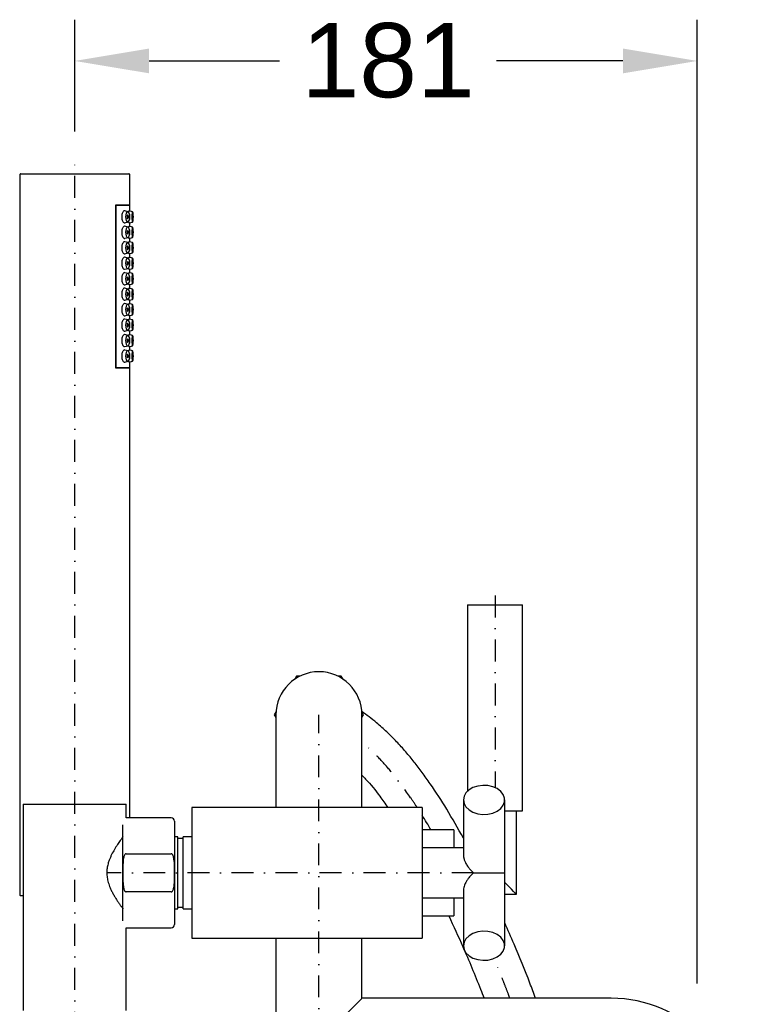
# Model space of a CAD drawing. Header units: millimetres. Extents: x 374 to 1394, y 252 to 1148.
# Tile 7 of 7: x 1011 to 1221, y 862 to 1148. Entities that reach past the tile are written whole.
import ezdxf

# ---------------------------------------------------------------- set-up
doc = ezdxf.new("R2010")
doc.units = ezdxf.units.MM
doc.header["$LTSCALE"] = 0.5
doc.linetypes.add('DASHDOT', pattern=[25.4, 12.7, -6.35, 0, -6.35])
doc.styles.get("Standard").update_dxf_attribs({"font": 'ARIAL.TTF'})
doc.dimstyles.get("Standard").update_dxf_attribs({"dimscale": 120, "dimtxt": 0.18, "dimasz": 0.18, "dimexe": 0.1, "dimexo": 0, "dimgap": 0.09, "dimtad": 0, "dimtih": 1, "dimtoh": 1, "dimdec": 0, "dimzin": 0, "dimdsep": 46, "dimtxsty": 'Standard', "dimcen": 0.09, "dimadec": 0, "dimazin": 0, "dimtfac": 1, "dimtdec": 0, "dimtofl": 0, "dimtmove": 0, "dimatfit": 3, "dimfxl": 0, "dimtolj": 1, "dimtzin": 0, "dimarcsym": 0})

# ---------------------------------------------------------------- blocks, each defined once
blk = doc.blocks.new('*D33')
at = {"color": 0, "lineweight": -2}
for p, q in [((1027.17, 1115.55), (1027.17, 1148.11)), ((1208.17, 867.75), (1208.17, 1148.11)), ((1048.77, 1136.11), (1086.72, 1136.11)), ((1186.57, 1136.11), (1149.84, 1136.11))]:
    blk.add_line(p, q, dxfattribs=at)
at = {"color": 0}
for points in [[(1048.77, 1139.71), (1048.77, 1132.51), (1027.17, 1136.11)], [(1186.57, 1139.71), (1186.57, 1132.51), (1208.17, 1136.11)]]:
    blk.add_solid(points, dxfattribs=at)
at = {"layer": 'Defpoints', "color": 0}
for p in [(1027.17, 1136.11), (1027.17, 1115.55), (1208.17, 867.75)]:
    blk.add_point(p, dxfattribs=at)
at = {"color": 0, "insert": (1118.28, 1147.14), "char_height": 21.6, "attachment_point": 2}
blk.add_mtext('\\A1;181', dxfattribs=at)

msp = doc.modelspace()

# ---------------------------------------------------------------- linework, layer by layer
at = {"linetype": 'DASHDOT'}
for p, q in [((1027.17, 366.7), (1027.17, 1106.78)), ((1149.37, 980.55), (1149.37, 924.67)), ((1098.17, 850.9), (1098.17, 945.9)), ((1143.11, 899.9), (1036.5, 899.9))]:
    msp.add_line(p, q, dxfattribs=at)
for p, q in [((1011.17, 1102.95), (1011.17, 893.55)), ((1011.47, 1103.25), (1042.87, 1103.25)), ((1043.17, 1094.25), (1043.17, 1102.95)), ((1039.08, 1046.75), (1039.08, 1094.25)), ((1039.08, 1094.25), (1043.17, 1094.25)), ((1039.17, 1094.15), (1039.08, 1094.15)), ((1039.17, 1046.85), (1039.17, 1094.15)), ((1039.17, 1094.15), (1043.17, 1094.15)), ((1042.66, 1092.24), (1041.77, 1092.5)), ((1044, 1092.25), (1043.02, 1092.52)), ((1043.17, 1092.47), (1043.17, 1094.15)), ((1041.77, 1089), (1042.66, 1089.26)), ((1043.02, 1088.98), (1044, 1089.25)), ((1043.17, 1087.97), (1043.17, 1089.03)), ((1042.66, 1087.74), (1041.77, 1088)), ((1044, 1087.75), (1043.02, 1088.02)), ((1041.77, 1084.5), (1042.66, 1084.76)), ((1042.66, 1083.24), (1041.77, 1083.5)), ((1043.02, 1084.48), (1044, 1084.75)), ((1044, 1083.25), (1043.02, 1083.52)), ((1043.17, 1083.47), (1043.17, 1084.53)), ((1041.77, 1080), (1042.66, 1080.26)), ((1043.02, 1079.98), (1044, 1080.25)), ((1043.17, 1078.97), (1043.17, 1080.03)), ((1042.66, 1078.74), (1041.77, 1079)), ((1044, 1078.75), (1043.02, 1079.02)), ((1041.77, 1075.5), (1042.66, 1075.76)), ((1042.66, 1074.24), (1041.77, 1074.5)), ((1043.02, 1075.48), (1044, 1075.75)), ((1044, 1074.25), (1043.02, 1074.52)), ((1043.17, 1074.47), (1043.17, 1075.53)), ((1041.77, 1071), (1042.66, 1071.26)), ((1042.66, 1069.74), (1041.77, 1070)), ((1043.02, 1070.98), (1044, 1071.25)), ((1044, 1069.75), (1043.02, 1070.02)), ((1043.17, 1069.97), (1043.17, 1071.03)), ((1041.77, 1066.5), (1042.66, 1066.76)), ((1043.02, 1066.48), (1044, 1066.75)), ((1043.17, 1065.47), (1043.17, 1066.53)), ((1042.66, 1065.24), (1041.77, 1065.5)), ((1044, 1065.25), (1043.02, 1065.52)), ((1041.77, 1062), (1042.66, 1062.26)), ((1042.66, 1060.74), (1041.77, 1061)), ((1043.02, 1061.98), (1044, 1062.25)), ((1044, 1060.75), (1043.02, 1061.02)), ((1043.17, 1060.97), (1043.17, 1062.03)), ((1041.77, 1057.5), (1042.66, 1057.76)), ((1043.02, 1057.48), (1044, 1057.75)), ((1043.17, 1056.47), (1043.17, 1057.53)), ((1042.66, 1056.24), (1041.77, 1056.5)), ((1044, 1056.25), (1043.02, 1056.52)), ((1041.77, 1053), (1042.66, 1053.26)), ((1042.66, 1051.74), (1041.77, 1052)), ((1043.02, 1052.98), (1044, 1053.25)), ((1044, 1051.75), (1043.02, 1052.02)), ((1043.17, 1051.97), (1043.17, 1053.03)), ((1041.77, 1048.5), (1042.66, 1048.76)), ((1043.02, 1048.48), (1044, 1048.75)), ((1043.17, 1046.85), (1043.17, 1048.53)), ((1039.17, 1046.85), (1039.08, 1046.85)), ((1043.17, 1046.75), (1039.08, 1046.75)), ((1043.17, 1046.85), (1039.17, 1046.85)), ((1043.17, 915.9), (1043.17, 1046.75)), ((1141.37, 977.9), (1141.37, 923.66)), ((1141.37, 977.9), (1157.37, 977.9)), ((1157.37, 917.9), (1157.37, 977.9)), ((1091.68, 957.15), (1091.15, 956.25)), ((1092.72, 957.15), (1091.68, 957.15)), ((1104.67, 957.15), (1103.62, 957.15)), ((1105.19, 956.25), (1104.67, 957.15)), ((1085.7, 946.81), (1085.18, 945.9)), ((1085.18, 945.9), (1085.67, 945.05)), ((1085.67, 945.9), (1085.67, 918.9)), ((1111.16, 945.9), (1110.64, 946.81)), ((1110.67, 918.9), (1110.67, 945.9)), ((1110.67, 945.05), (1111.16, 945.9)), ((1012.17, 919.9), (1012.17, 859.9)), ((1012.17, 919.9), (1042.17, 919.9)), ((1042.17, 915.9), (1042.17, 919.9)), ((1140.17, 921.12), (1140.17, 905.06)), ((1152.17, 899.9), (1152.17, 921.12)), ((1098.17, 918.9), (1061.17, 918.9)), ((1061.17, 918.9), (1061.17, 899.9)), ((1128.17, 918.9), (1098.17, 918.9)), ((1128.17, 918.9), (1128.17, 899.9)), ((1152.17, 917.9), (1157.37, 917.9)), ((1155.62, 893.65), (1155.62, 917.9)), ((1041.17, 899.9), (1041.17, 913.9)), ((1055.17, 915.9), (1042.17, 915.9)), ((1056.17, 914.9), (1056.17, 899.9)), ((1137.37, 912.4), (1128.17, 912.4)), ((1137.37, 912.4), (1137.37, 907.2)), ((1057.17, 910.4), (1056.17, 910.4)), ((1057.17, 889.4), (1057.17, 910.4)), ((1058.67, 909.9), (1057.17, 909.9)), ((1061.17, 910.4), (1058.67, 910.4)), ((1058.67, 889.4), (1058.67, 910.4)), ((1042.17, 905.47), (1055.17, 905.47)), ((1140.17, 907.2), (1128.17, 907.2)), ((1041.17, 885.9), (1041.17, 899.9)), ((1056.17, 899.9), (1056.17, 884.9)), ((1061.17, 899.9), (1061.17, 880.9)), ((1128.17, 899.9), (1128.17, 880.9)), ((1143.11, 899.9), (1152.17, 899.9)), ((1152.17, 878.69), (1152.17, 899.9)), ((1055.17, 894.34), (1042.17, 894.34)), ((1140.17, 894.75), (1140.17, 878.69)), ((1012.17, 893.25), (1011.47, 893.25)), ((1128.17, 892.6), (1140.17, 892.6)), ((1137.37, 892.6), (1137.37, 887.4)), ((1152.17, 893.65), (1155.62, 893.65)), ((1056.17, 889.4), (1057.17, 889.4)), ((1057.17, 889.9), (1058.67, 889.9)), ((1058.67, 889.4), (1061.17, 889.4)), ((1128.17, 887.4), (1137.37, 887.4)), ((1042.17, 883.9), (1055.17, 883.9)), ((1042.17, 859.9), (1042.17, 883.9)), ((1061.17, 880.9), (1128.17, 880.9)), ((1085.67, 880.9), (1085.67, 838.4)), ((1110.67, 863.4), (1110.67, 880.9)), ((1183.17, 863.4), (1110.67, 863.4))]:
    msp.add_line(p, q)
at = {"flags": 128}
for points in [[(1042.34, 1089.36), (1042.58, 1089.25), (1042.82, 1089.36), (1043.03, 1089.69), (1043.16, 1090.18), (1043.21, 1090.75), (1043.16, 1091.32), (1043.03, 1091.81), (1042.82, 1092.14), (1042.58, 1092.25), (1042.34, 1092.14), (1042.13, 1091.81), (1041.99, 1091.32), (1041.95, 1090.75), (1041.99, 1090.18), (1042.13, 1089.69), (1042.34, 1089.36)], [(1043.91, 1089.36), (1043.99, 1089.25), (1044.08, 1089.36), (1044.15, 1089.69), (1044.19, 1090.18), (1044.21, 1090.75), (1044.19, 1091.32), (1044.15, 1091.81), (1044.08, 1092.14), (1043.99, 1092.25), (1043.91, 1092.14), (1043.84, 1091.81), (1043.79, 1091.32), (1043.78, 1090.75), (1043.79, 1090.18), (1043.84, 1089.69), (1043.91, 1089.36)], [(1042.5, 1090.29), (1042.58, 1090.25), (1042.66, 1090.29), (1042.73, 1090.4), (1042.77, 1090.56), (1042.79, 1090.75), (1042.77, 1090.94), (1042.73, 1091.1), (1042.66, 1091.21), (1042.58, 1091.25), (1042.5, 1091.21), (1042.43, 1091.1), (1042.38, 1090.94), (1042.37, 1090.75), (1042.38, 1090.56), (1042.43, 1090.4), (1042.5, 1090.29)], [(1043.96, 1090.29), (1043.99, 1090.25), (1044.02, 1090.29), (1044.04, 1090.4), (1044.06, 1090.56), (1044.06, 1090.75), (1044.06, 1090.94), (1044.04, 1091.1), (1044.02, 1091.21), (1043.99, 1091.25), (1043.96, 1091.21), (1043.94, 1091.1), (1043.93, 1090.94), (1043.92, 1090.75), (1043.93, 1090.56), (1043.94, 1090.4), (1043.96, 1090.29)], [(1042.34, 1084.86), (1042.58, 1084.75), (1042.82, 1084.86), (1043.03, 1085.19), (1043.16, 1085.68), (1043.21, 1086.25), (1043.16, 1086.82), (1043.03, 1087.31), (1042.82, 1087.64), (1042.58, 1087.75), (1042.34, 1087.64), (1042.13, 1087.31), (1041.99, 1086.82), (1041.95, 1086.25), (1041.99, 1085.68), (1042.13, 1085.19), (1042.34, 1084.86)], [(1042.5, 1085.79), (1042.58, 1085.75), (1042.66, 1085.79), (1042.73, 1085.9), (1042.77, 1086.06), (1042.79, 1086.25), (1042.77, 1086.44), (1042.73, 1086.6), (1042.66, 1086.71), (1042.58, 1086.75), (1042.5, 1086.71), (1042.43, 1086.6), (1042.38, 1086.44), (1042.37, 1086.25), (1042.38, 1086.06), (1042.43, 1085.9), (1042.5, 1085.79)], [(1043.91, 1084.86), (1043.99, 1084.75), (1044.08, 1084.86), (1044.15, 1085.19), (1044.19, 1085.68), (1044.21, 1086.25), (1044.19, 1086.82), (1044.15, 1087.31), (1044.08, 1087.64), (1043.99, 1087.75), (1043.91, 1087.64), (1043.84, 1087.31), (1043.79, 1086.82), (1043.78, 1086.25), (1043.79, 1085.68), (1043.84, 1085.19), (1043.91, 1084.86)], [(1043.96, 1085.79), (1043.99, 1085.75), (1044.02, 1085.79), (1044.04, 1085.9), (1044.06, 1086.06), (1044.06, 1086.25), (1044.06, 1086.44), (1044.04, 1086.6), (1044.02, 1086.71), (1043.99, 1086.75), (1043.96, 1086.71), (1043.94, 1086.6), (1043.93, 1086.44), (1043.92, 1086.25), (1043.93, 1086.06), (1043.94, 1085.9), (1043.96, 1085.79)], [(1042.34, 1080.36), (1042.58, 1080.25), (1042.82, 1080.36), (1043.03, 1080.69), (1043.16, 1081.18), (1043.21, 1081.75), (1043.16, 1082.32), (1043.03, 1082.81), (1042.82, 1083.14), (1042.58, 1083.25), (1042.34, 1083.14), (1042.13, 1082.81), (1041.99, 1082.32), (1041.95, 1081.75), (1041.99, 1081.18), (1042.13, 1080.69), (1042.34, 1080.36)], [(1043.91, 1080.36), (1043.99, 1080.25), (1044.08, 1080.36), (1044.15, 1080.69), (1044.19, 1081.18), (1044.21, 1081.75), (1044.19, 1082.32), (1044.15, 1082.81), (1044.08, 1083.14), (1043.99, 1083.25), (1043.91, 1083.14), (1043.84, 1082.81), (1043.79, 1082.32), (1043.78, 1081.75), (1043.79, 1081.18), (1043.84, 1080.69), (1043.91, 1080.36)], [(1042.5, 1081.29), (1042.58, 1081.25), (1042.66, 1081.29), (1042.73, 1081.4), (1042.77, 1081.56), (1042.79, 1081.75), (1042.77, 1081.94), (1042.73, 1082.1), (1042.66, 1082.21), (1042.58, 1082.25), (1042.5, 1082.21), (1042.43, 1082.1), (1042.38, 1081.94), (1042.37, 1081.75), (1042.38, 1081.56), (1042.43, 1081.4), (1042.5, 1081.29)], [(1043.96, 1081.29), (1043.99, 1081.25), (1044.02, 1081.29), (1044.04, 1081.4), (1044.06, 1081.56), (1044.06, 1081.75), (1044.06, 1081.94), (1044.04, 1082.1), (1044.02, 1082.21), (1043.99, 1082.25), (1043.96, 1082.21), (1043.94, 1082.1), (1043.93, 1081.94), (1043.92, 1081.75), (1043.93, 1081.56), (1043.94, 1081.4), (1043.96, 1081.29)], [(1042.34, 1075.86), (1042.58, 1075.75), (1042.82, 1075.86), (1043.03, 1076.19), (1043.16, 1076.68), (1043.21, 1077.25), (1043.16, 1077.82), (1043.03, 1078.31), (1042.82, 1078.64), (1042.58, 1078.75), (1042.34, 1078.64), (1042.13, 1078.31), (1041.99, 1077.82), (1041.95, 1077.25), (1041.99, 1076.68), (1042.13, 1076.19), (1042.34, 1075.86)], [(1042.5, 1076.79), (1042.58, 1076.75), (1042.66, 1076.79), (1042.73, 1076.9), (1042.77, 1077.06), (1042.79, 1077.25), (1042.77, 1077.44), (1042.73, 1077.6), (1042.66, 1077.71), (1042.58, 1077.75), (1042.5, 1077.71), (1042.43, 1077.6), (1042.38, 1077.44), (1042.37, 1077.25), (1042.38, 1077.06), (1042.43, 1076.9), (1042.5, 1076.79)], [(1043.91, 1075.86), (1043.99, 1075.75), (1044.08, 1075.86), (1044.15, 1076.19), (1044.19, 1076.68), (1044.21, 1077.25), (1044.19, 1077.82), (1044.15, 1078.31), (1044.08, 1078.64), (1043.99, 1078.75), (1043.91, 1078.64), (1043.84, 1078.31), (1043.79, 1077.82), (1043.78, 1077.25), (1043.79, 1076.68), (1043.84, 1076.19), (1043.91, 1075.86)], [(1043.96, 1076.79), (1043.99, 1076.75), (1044.02, 1076.79), (1044.04, 1076.9), (1044.06, 1077.06), (1044.06, 1077.25), (1044.06, 1077.44), (1044.04, 1077.6), (1044.02, 1077.71), (1043.99, 1077.75), (1043.96, 1077.71), (1043.94, 1077.6), (1043.93, 1077.44), (1043.92, 1077.25), (1043.93, 1077.06), (1043.94, 1076.9), (1043.96, 1076.79)], [(1042.34, 1071.36), (1042.58, 1071.25), (1042.82, 1071.36), (1043.03, 1071.69), (1043.16, 1072.18), (1043.21, 1072.75), (1043.16, 1073.32), (1043.03, 1073.81), (1042.82, 1074.14), (1042.58, 1074.25), (1042.34, 1074.14), (1042.13, 1073.81), (1041.99, 1073.32), (1041.95, 1072.75), (1041.99, 1072.18), (1042.13, 1071.69), (1042.34, 1071.36)], [(1043.91, 1071.36), (1043.99, 1071.25), (1044.08, 1071.36), (1044.15, 1071.69), (1044.19, 1072.18), (1044.21, 1072.75), (1044.19, 1073.32), (1044.15, 1073.81), (1044.08, 1074.14), (1043.99, 1074.25), (1043.91, 1074.14), (1043.84, 1073.81), (1043.79, 1073.32), (1043.78, 1072.75), (1043.79, 1072.18), (1043.84, 1071.69), (1043.91, 1071.36)], [(1042.5, 1072.29), (1042.58, 1072.25), (1042.66, 1072.29), (1042.73, 1072.4), (1042.77, 1072.56), (1042.79, 1072.75), (1042.77, 1072.94), (1042.73, 1073.1), (1042.66, 1073.21), (1042.58, 1073.25), (1042.5, 1073.21), (1042.43, 1073.1), (1042.38, 1072.94), (1042.37, 1072.75), (1042.38, 1072.56), (1042.43, 1072.4), (1042.5, 1072.29)], [(1043.96, 1072.29), (1043.99, 1072.25), (1044.02, 1072.29), (1044.04, 1072.4), (1044.06, 1072.56), (1044.06, 1072.75), (1044.06, 1072.94), (1044.04, 1073.1), (1044.02, 1073.21), (1043.99, 1073.25), (1043.96, 1073.21), (1043.94, 1073.1), (1043.93, 1072.94), (1043.92, 1072.75), (1043.93, 1072.56), (1043.94, 1072.4), (1043.96, 1072.29)], [(1042.34, 1066.86), (1042.58, 1066.75), (1042.82, 1066.86), (1043.03, 1067.19), (1043.16, 1067.68), (1043.21, 1068.25), (1043.16, 1068.82), (1043.03, 1069.31), (1042.82, 1069.64), (1042.58, 1069.75), (1042.34, 1069.64), (1042.13, 1069.31), (1041.99, 1068.82), (1041.95, 1068.25), (1041.99, 1067.68), (1042.13, 1067.19), (1042.34, 1066.86)], [(1042.5, 1067.79), (1042.58, 1067.75), (1042.66, 1067.79), (1042.73, 1067.9), (1042.77, 1068.06), (1042.79, 1068.25), (1042.77, 1068.44), (1042.73, 1068.6), (1042.66, 1068.71), (1042.58, 1068.75), (1042.5, 1068.71), (1042.43, 1068.6), (1042.38, 1068.44), (1042.37, 1068.25), (1042.38, 1068.06), (1042.43, 1067.9), (1042.5, 1067.79)], [(1043.91, 1066.86), (1043.99, 1066.75), (1044.08, 1066.86), (1044.15, 1067.19), (1044.19, 1067.68), (1044.21, 1068.25), (1044.19, 1068.82), (1044.15, 1069.31), (1044.08, 1069.64), (1043.99, 1069.75), (1043.91, 1069.64), (1043.84, 1069.31), (1043.79, 1068.82), (1043.78, 1068.25), (1043.79, 1067.68), (1043.84, 1067.19), (1043.91, 1066.86)], [(1043.96, 1067.79), (1043.99, 1067.75), (1044.02, 1067.79), (1044.04, 1067.9), (1044.06, 1068.06), (1044.06, 1068.25), (1044.06, 1068.44), (1044.04, 1068.6), (1044.02, 1068.71), (1043.99, 1068.75), (1043.96, 1068.71), (1043.94, 1068.6), (1043.93, 1068.44), (1043.92, 1068.25), (1043.93, 1068.06), (1043.94, 1067.9), (1043.96, 1067.79)], [(1042.34, 1062.36), (1042.58, 1062.25), (1042.82, 1062.36), (1043.03, 1062.69), (1043.16, 1063.18), (1043.21, 1063.75), (1043.16, 1064.32), (1043.03, 1064.81), (1042.82, 1065.14), (1042.58, 1065.25), (1042.34, 1065.14), (1042.13, 1064.81), (1041.99, 1064.32), (1041.95, 1063.75), (1041.99, 1063.18), (1042.13, 1062.69), (1042.34, 1062.36)], [(1042.5, 1063.29), (1042.58, 1063.25), (1042.66, 1063.29), (1042.73, 1063.4), (1042.77, 1063.56), (1042.79, 1063.75), (1042.77, 1063.94), (1042.73, 1064.1), (1042.66, 1064.21), (1042.58, 1064.25), (1042.5, 1064.21), (1042.43, 1064.1), (1042.38, 1063.94), (1042.37, 1063.75), (1042.38, 1063.56), (1042.43, 1063.4), (1042.5, 1063.29)], [(1043.91, 1062.36), (1043.99, 1062.25), (1044.08, 1062.36), (1044.15, 1062.69), (1044.19, 1063.18), (1044.21, 1063.75), (1044.19, 1064.32), (1044.15, 1064.81), (1044.08, 1065.14), (1043.99, 1065.25), (1043.91, 1065.14), (1043.84, 1064.81), (1043.79, 1064.32), (1043.78, 1063.75), (1043.79, 1063.18), (1043.84, 1062.69), (1043.91, 1062.36)], [(1043.96, 1063.29), (1043.99, 1063.25), (1044.02, 1063.29), (1044.04, 1063.4), (1044.06, 1063.56), (1044.06, 1063.75), (1044.06, 1063.94), (1044.04, 1064.1), (1044.02, 1064.21), (1043.99, 1064.25), (1043.96, 1064.21), (1043.94, 1064.1), (1043.93, 1063.94), (1043.92, 1063.75), (1043.93, 1063.56), (1043.94, 1063.4), (1043.96, 1063.29)], [(1042.34, 1057.86), (1042.58, 1057.75), (1042.82, 1057.86), (1043.03, 1058.19), (1043.16, 1058.68), (1043.21, 1059.25), (1043.16, 1059.82), (1043.03, 1060.31), (1042.82, 1060.64), (1042.58, 1060.75), (1042.34, 1060.64), (1042.13, 1060.31), (1041.99, 1059.82), (1041.95, 1059.25), (1041.99, 1058.68), (1042.13, 1058.19), (1042.34, 1057.86)], [(1043.91, 1057.86), (1043.99, 1057.75), (1044.08, 1057.86), (1044.15, 1058.19), (1044.19, 1058.68), (1044.21, 1059.25), (1044.19, 1059.82), (1044.15, 1060.31), (1044.08, 1060.64), (1043.99, 1060.75), (1043.91, 1060.64), (1043.84, 1060.31), (1043.79, 1059.82), (1043.78, 1059.25), (1043.79, 1058.68), (1043.84, 1058.19), (1043.91, 1057.86)], [(1042.5, 1058.79), (1042.58, 1058.75), (1042.66, 1058.79), (1042.73, 1058.9), (1042.77, 1059.06), (1042.79, 1059.25), (1042.77, 1059.44), (1042.73, 1059.6), (1042.66, 1059.71), (1042.58, 1059.75), (1042.5, 1059.71), (1042.43, 1059.6), (1042.38, 1059.44), (1042.37, 1059.25), (1042.38, 1059.06), (1042.43, 1058.9), (1042.5, 1058.79)], [(1043.96, 1058.79), (1043.99, 1058.75), (1044.02, 1058.79), (1044.04, 1058.9), (1044.06, 1059.06), (1044.06, 1059.25), (1044.06, 1059.44), (1044.04, 1059.6), (1044.02, 1059.71), (1043.99, 1059.75), (1043.96, 1059.71), (1043.94, 1059.6), (1043.93, 1059.44), (1043.92, 1059.25), (1043.93, 1059.06), (1043.94, 1058.9), (1043.96, 1058.79)], [(1042.34, 1053.36), (1042.58, 1053.25), (1042.82, 1053.36), (1043.03, 1053.69), (1043.16, 1054.18), (1043.21, 1054.75), (1043.16, 1055.32), (1043.03, 1055.81), (1042.82, 1056.14), (1042.58, 1056.25), (1042.34, 1056.14), (1042.13, 1055.81), (1041.99, 1055.32), (1041.95, 1054.75), (1041.99, 1054.18), (1042.13, 1053.69), (1042.34, 1053.36)], [(1042.5, 1054.29), (1042.58, 1054.25), (1042.66, 1054.29), (1042.73, 1054.4), (1042.77, 1054.56), (1042.79, 1054.75), (1042.77, 1054.94), (1042.73, 1055.1), (1042.66, 1055.21), (1042.58, 1055.25), (1042.5, 1055.21), (1042.43, 1055.1), (1042.38, 1054.94), (1042.37, 1054.75), (1042.38, 1054.56), (1042.43, 1054.4), (1042.5, 1054.29)], [(1043.91, 1053.36), (1043.99, 1053.25), (1044.08, 1053.36), (1044.15, 1053.69), (1044.19, 1054.18), (1044.21, 1054.75), (1044.19, 1055.32), (1044.15, 1055.81), (1044.08, 1056.14), (1043.99, 1056.25), (1043.91, 1056.14), (1043.84, 1055.81), (1043.79, 1055.32), (1043.78, 1054.75), (1043.79, 1054.18), (1043.84, 1053.69), (1043.91, 1053.36)], [(1043.96, 1054.29), (1043.99, 1054.25), (1044.02, 1054.29), (1044.04, 1054.4), (1044.06, 1054.56), (1044.06, 1054.75), (1044.06, 1054.94), (1044.04, 1055.1), (1044.02, 1055.21), (1043.99, 1055.25), (1043.96, 1055.21), (1043.94, 1055.1), (1043.93, 1054.94), (1043.92, 1054.75), (1043.93, 1054.56), (1043.94, 1054.4), (1043.96, 1054.29)], [(1042.34, 1048.86), (1042.58, 1048.75), (1042.82, 1048.86), (1043.03, 1049.19), (1043.16, 1049.68), (1043.21, 1050.25), (1043.16, 1050.82), (1043.03, 1051.31), (1042.82, 1051.64), (1042.58, 1051.75), (1042.34, 1051.64), (1042.13, 1051.31), (1041.99, 1050.82), (1041.95, 1050.25), (1041.99, 1049.68), (1042.13, 1049.19), (1042.34, 1048.86)], [(1043.91, 1048.86), (1043.99, 1048.75), (1044.08, 1048.86), (1044.15, 1049.19), (1044.19, 1049.68), (1044.21, 1050.25), (1044.19, 1050.82), (1044.15, 1051.31), (1044.08, 1051.64), (1043.99, 1051.75), (1043.91, 1051.64), (1043.84, 1051.31), (1043.79, 1050.82), (1043.78, 1050.25), (1043.79, 1049.68), (1043.84, 1049.19), (1043.91, 1048.86)], [(1042.5, 1049.79), (1042.58, 1049.75), (1042.66, 1049.79), (1042.73, 1049.9), (1042.77, 1050.06), (1042.79, 1050.25), (1042.77, 1050.44), (1042.73, 1050.6), (1042.66, 1050.71), (1042.58, 1050.75), (1042.5, 1050.71), (1042.43, 1050.6), (1042.38, 1050.44), (1042.37, 1050.25), (1042.38, 1050.06), (1042.43, 1049.9), (1042.5, 1049.79)], [(1043.96, 1049.79), (1043.99, 1049.75), (1044.02, 1049.79), (1044.04, 1049.9), (1044.06, 1050.06), (1044.06, 1050.25), (1044.06, 1050.44), (1044.04, 1050.6), (1044.02, 1050.71), (1043.99, 1050.75), (1043.96, 1050.71), (1043.94, 1050.6), (1043.93, 1050.44), (1043.92, 1050.25), (1043.93, 1050.06), (1043.94, 1049.9), (1043.96, 1049.79)], [(1140.36, 922.17), (1140.17, 921.12), (1140.36, 920.06), (1140.91, 919.07), (1141.8, 918.21), (1142.96, 917.53), (1144.32, 917.08), (1145.8, 916.88), (1147.3, 916.95), (1148.73, 917.28), (1150, 917.85), (1151.03, 918.62), (1151.75, 919.55), (1152.12, 920.58), (1152.12, 921.65), (1151.75, 922.68), (1151.03, 923.61), (1150, 924.39), (1148.73, 924.96), (1147.3, 925.28), (1145.8, 925.35), (1144.32, 925.15), (1142.96, 924.7), (1141.8, 924.02), (1140.91, 923.16), (1140.36, 922.17)], [(1155.62, 893.65), (1155.53, 893.75), (1155.25, 894.03), (1154.78, 894.49), (1154.16, 895.12), (1153.39, 895.89), (1152.5, 896.78), (1152.17, 897.1)], [(1140.36, 879.75), (1140.17, 878.69), (1140.36, 877.63), (1140.91, 876.65), (1141.8, 875.79), (1142.96, 875.11), (1144.32, 874.66), (1145.8, 874.46), (1147.3, 874.52), (1148.73, 874.85), (1150, 875.42), (1151.03, 876.2), (1151.75, 877.13), (1152.12, 878.16), (1152.12, 879.22), (1151.75, 880.25), (1151.03, 881.18), (1150, 881.96), (1148.73, 882.53), (1147.3, 882.86), (1145.8, 882.92), (1144.32, 882.73), (1142.96, 882.27), (1141.8, 881.59), (1140.91, 880.73), (1140.36, 879.75)], [(1085.67, 838.4), (1085.8, 838.53), (1086.18, 838.91), (1086.8, 839.53), (1087.66, 840.39), (1088.73, 841.46), (1089.99, 842.72), (1091.41, 844.15), (1092.98, 845.71), (1094.65, 847.38), (1096.39, 849.12), (1098.17, 850.9), (1099.95, 852.68), (1101.69, 854.42), (1103.36, 856.1), (1104.93, 857.66), (1106.36, 859.09), (1107.62, 860.35), (1108.69, 861.42), (1109.54, 862.27), (1110.17, 862.9), (1110.54, 863.28), (1110.67, 863.4)]]:
    msp.add_lwpolyline(points, dxfattribs=at)
for centre, radius, start, end in [((1011.47, 1102.95), 0.3, 89.9983, 180.0003), ((1042.87, 1102.95), 0.3, 359.9985, 90.0036), ((1098.17, 945.9), 12.5, 90, 180), ((1098.17, 945.9), 12.5, 360, 90), ((1055.17, 914.9), 1, 0.0012, 89.9997), ((1011.47, 893.55), 0.3, 179.9997, 270.0017), ((1055.17, 884.9), 1, 270.0003, 0.0006), ((1183.17, 825.9), 37.5, 360, 90)]:
    msp.add_arc(centre, radius, start, end)
for points, knots in [([(1041.07, 1091.96), (1041.01, 1091.8), (1040.88, 1091.46), (1040.81, 1090.9), (1040.83, 1090.33), (1040.95, 1089.81), (1041.14, 1089.37), (1041.37, 1089.09), (1041.62, 1088.94), (1041.73, 1089), (1041.76, 1089.02)], [0, 0, 0, 0, 0.150638, 0.318976, 0.488475, 0.646879, 0.784642, 0.893698, 0.974709, 1, 1, 1, 1]), ([(1041.76, 1092.5), (1041.76, 1092.5), (1041.68, 1092.56), (1041.44, 1092.46), (1041.23, 1092.25), (1041.12, 1092.06), (1041.07, 1091.96)], [0, 0, 0, 0, 0.01893, 0.298848, 0.672313, 1, 1, 1, 1]), ([(1043.01, 1092.49), (1043, 1092.5), (1042.93, 1092.54), (1042.87, 1092.31), (1042.82, 1092.19), (1042.8, 1092.13)], [0, 0, 0, 0, 0.083195, 0.499025, 1, 1, 1, 1]), ([(1042.81, 1089.36), (1042.83, 1089.3), (1042.86, 1089.19), (1042.91, 1088.97), (1043, 1089), (1043.01, 1089.01)], [0, 0, 0, 0, 0.450073, 0.902855, 1, 1, 1, 1]), ([(1041.07, 1087.46), (1041.01, 1087.3), (1040.88, 1086.96), (1040.81, 1086.4), (1040.83, 1085.83), (1040.95, 1085.31), (1041.14, 1084.87), (1041.37, 1084.59), (1041.62, 1084.44), (1041.73, 1084.5), (1041.76, 1084.52)], [0, 0, 0, 0, 0.150637, 0.318973, 0.488488, 0.646891, 0.784637, 0.893705, 0.974709, 1, 1, 1, 1]), ([(1041.76, 1088), (1041.76, 1088), (1041.68, 1088.06), (1041.44, 1087.96), (1041.23, 1087.75), (1041.12, 1087.56), (1041.07, 1087.46)], [0, 0, 0, 0, 0.0189305, 0.2988645, 0.6723495, 1, 1, 1, 1]), ([(1043.01, 1087.99), (1043, 1088), (1042.93, 1088.04), (1042.87, 1087.81), (1042.82, 1087.69), (1042.8, 1087.63)], [0, 0, 0, 0, 0.083141, 0.498879, 1, 1, 1, 1]), ([(1041.07, 1082.96), (1041.01, 1082.8), (1040.88, 1082.46), (1040.81, 1081.9), (1040.83, 1081.33), (1040.95, 1080.81), (1041.14, 1080.37), (1041.37, 1080.09), (1041.62, 1079.94), (1041.73, 1080), (1041.76, 1080.02)], [0, 0, 0, 0, 0.150638, 0.318976, 0.488475, 0.646879, 0.784642, 0.893698, 0.974709, 1, 1, 1, 1]), ([(1041.76, 1083.5), (1041.76, 1083.5), (1041.68, 1083.56), (1041.44, 1083.46), (1041.23, 1083.25), (1041.12, 1083.06), (1041.07, 1082.96)], [0, 0, 0, 0, 0.01893, 0.298848, 0.672313, 1, 1, 1, 1]), ([(1043.01, 1083.49), (1043, 1083.5), (1042.93, 1083.54), (1042.87, 1083.31), (1042.82, 1083.19), (1042.8, 1083.13)], [0, 0, 0, 0, 0.083195, 0.499025, 1, 1, 1, 1]), ([(1042.81, 1084.86), (1042.83, 1084.8), (1042.86, 1084.69), (1042.91, 1084.47), (1043, 1084.5), (1043.01, 1084.51)], [0, 0, 0, 0, 0.450126, 0.902844, 1, 1, 1, 1]), ([(1042.81, 1080.36), (1042.83, 1080.3), (1042.86, 1080.19), (1042.91, 1079.97), (1043, 1080), (1043.01, 1080.01)], [0, 0, 0, 0, 0.450143, 0.90288, 1, 1, 1, 1]), ([(1041.07, 1078.46), (1041.01, 1078.3), (1040.88, 1077.96), (1040.81, 1077.4), (1040.83, 1076.83), (1040.95, 1076.31), (1041.14, 1075.87), (1041.37, 1075.59), (1041.62, 1075.44), (1041.73, 1075.5), (1041.76, 1075.52)], [0, 0, 0, 0, 0.150637, 0.318973, 0.488488, 0.646891, 0.784637, 0.893705, 0.974709, 1, 1, 1, 1]), ([(1041.76, 1079), (1041.76, 1079), (1041.68, 1079.06), (1041.44, 1078.96), (1041.23, 1078.75), (1041.12, 1078.56), (1041.07, 1078.46)], [0, 0, 0, 0, 0.0189305, 0.2988645, 0.6723495, 1, 1, 1, 1]), ([(1043.01, 1078.99), (1043, 1079), (1042.93, 1079.04), (1042.87, 1078.81), (1042.82, 1078.69), (1042.8, 1078.63)], [0, 0, 0, 0, 0.083141, 0.498879, 1, 1, 1, 1]), ([(1041.76, 1074.5), (1041.76, 1074.5), (1041.68, 1074.56), (1041.44, 1074.46), (1041.23, 1074.25), (1041.12, 1074.06), (1041.07, 1073.96)], [0, 0, 0, 0, 0.01893, 0.298848, 0.672313, 1, 1, 1, 1]), ([(1043.01, 1074.49), (1043, 1074.5), (1042.93, 1074.54), (1042.87, 1074.31), (1042.82, 1074.19), (1042.8, 1074.13)], [0, 0, 0, 0, 0.083195, 0.499025, 1, 1, 1, 1]), ([(1042.81, 1075.86), (1042.83, 1075.8), (1042.86, 1075.69), (1042.91, 1075.47), (1043, 1075.5), (1043.01, 1075.51)], [0, 0, 0, 0, 0.450126, 0.902844, 1, 1, 1, 1]), ([(1041.07, 1073.96), (1041.01, 1073.8), (1040.88, 1073.46), (1040.81, 1072.9), (1040.83, 1072.33), (1040.95, 1071.81), (1041.14, 1071.37), (1041.37, 1071.09), (1041.62, 1070.94), (1041.73, 1071), (1041.76, 1071.02)], [0, 0, 0, 0, 0.150622, 0.318977, 0.488477, 0.646881, 0.784628, 0.893698, 0.974709, 1, 1, 1, 1]), ([(1042.81, 1071.36), (1042.83, 1071.3), (1042.86, 1071.19), (1042.91, 1070.97), (1043, 1071), (1043.01, 1071.01)], [0, 0, 0, 0, 0.450126, 0.902844, 1, 1, 1, 1]), ([(1041.07, 1069.46), (1041.01, 1069.3), (1040.88, 1068.96), (1040.81, 1068.4), (1040.83, 1067.83), (1040.95, 1067.31), (1041.14, 1066.87), (1041.37, 1066.59), (1041.62, 1066.44), (1041.73, 1066.5), (1041.76, 1066.52)], [0, 0, 0, 0, 0.150637, 0.318973, 0.488471, 0.646891, 0.784637, 0.893705, 0.974709, 1, 1, 1, 1]), ([(1041.76, 1070), (1041.76, 1070), (1041.68, 1070.06), (1041.44, 1069.96), (1041.23, 1069.75), (1041.12, 1069.56), (1041.07, 1069.46)], [0, 0, 0, 0, 0.01893, 0.298861, 0.672299, 1, 1, 1, 1]), ([(1043.01, 1069.99), (1043, 1070), (1042.93, 1070.04), (1042.87, 1069.81), (1042.82, 1069.69), (1042.8, 1069.63)], [0, 0, 0, 0, 0.083141, 0.498879, 1, 1, 1, 1]), ([(1042.81, 1066.86), (1042.83, 1066.8), (1042.86, 1066.69), (1042.91, 1066.47), (1043, 1066.5), (1043.01, 1066.51)], [0, 0, 0, 0, 0.450126, 0.902844, 1, 1, 1, 1]), ([(1041.07, 1064.96), (1041.01, 1064.8), (1040.88, 1064.46), (1040.81, 1063.9), (1040.83, 1063.33), (1040.95, 1062.81), (1041.14, 1062.37), (1041.37, 1062.09), (1041.62, 1061.94), (1041.73, 1062), (1041.76, 1062.02)], [0, 0, 0, 0, 0.1506381, 0.3189926, 0.4884913, 0.6468955, 0.7846421, 0.893711, 0.9747164, 1, 1, 1, 1]), ([(1041.76, 1065.5), (1041.76, 1065.5), (1041.68, 1065.56), (1041.44, 1065.46), (1041.23, 1065.25), (1041.12, 1065.06), (1041.07, 1064.96)], [0, 0, 0, 0, 0.0189305, 0.2988645, 0.6723495, 1, 1, 1, 1]), ([(1043.01, 1065.49), (1043, 1065.5), (1042.93, 1065.54), (1042.87, 1065.31), (1042.82, 1065.19), (1042.8, 1065.13)], [0, 0, 0, 0, 0.083195, 0.499025, 1, 1, 1, 1]), ([(1041.07, 1060.46), (1041.01, 1060.3), (1040.88, 1059.96), (1040.81, 1059.4), (1040.83, 1058.83), (1040.95, 1058.31), (1041.14, 1057.87), (1041.37, 1057.59), (1041.62, 1057.44), (1041.73, 1057.5), (1041.76, 1057.52)], [0, 0, 0, 0, 0.150638, 0.318974, 0.488481, 0.646885, 0.784639, 0.893701, 0.974709, 1, 1, 1, 1]), ([(1041.76, 1061), (1041.76, 1061), (1041.68, 1061.06), (1041.44, 1060.96), (1041.23, 1060.75), (1041.12, 1060.56), (1041.07, 1060.46)], [0, 0, 0, 0, 0.0189301, 0.298853, 0.6723296, 1, 1, 1, 1]), ([(1043.01, 1060.99), (1043, 1061), (1042.93, 1061.04), (1042.87, 1060.81), (1042.82, 1060.69), (1042.8, 1060.63)], [0, 0, 0, 0, 0.0831629, 0.4989209, 1, 1, 1, 1]), ([(1042.81, 1062.36), (1042.83, 1062.3), (1042.86, 1062.19), (1042.91, 1061.97), (1043, 1062), (1043.01, 1062.01)], [0, 0, 0, 0, 0.450126, 0.902844, 1, 1, 1, 1]), ([(1042.81, 1057.86), (1042.83, 1057.8), (1042.86, 1057.69), (1042.91, 1057.47), (1043, 1057.5), (1043.01, 1057.51)], [0, 0, 0, 0, 0.4501, 0.90285, 1, 1, 1, 1]), ([(1041.07, 1055.96), (1041.01, 1055.8), (1040.88, 1055.46), (1040.81, 1054.9), (1040.83, 1054.33), (1040.95, 1053.81), (1041.14, 1053.37), (1041.37, 1053.09), (1041.62, 1052.94), (1041.73, 1053), (1041.76, 1053.02)], [0, 0, 0, 0, 0.150638, 0.318974, 0.488481, 0.646885, 0.784639, 0.893701, 0.974709, 1, 1, 1, 1]), ([(1041.76, 1056.5), (1041.76, 1056.5), (1041.68, 1056.56), (1041.44, 1056.46), (1041.23, 1056.25), (1041.12, 1056.06), (1041.07, 1055.96)], [0, 0, 0, 0, 0.018912, 0.29884, 0.672324, 1, 1, 1, 1]), ([(1043.01, 1056.49), (1043, 1056.5), (1042.93, 1056.54), (1042.87, 1056.31), (1042.82, 1056.19), (1042.8, 1056.13)], [0, 0, 0, 0, 0.083168, 0.498952, 1, 1, 1, 1]), ([(1041.07, 1051.46), (1041.01, 1051.3), (1040.88, 1050.96), (1040.81, 1050.4), (1040.83, 1049.83), (1040.95, 1049.31), (1041.14, 1048.87), (1041.37, 1048.59), (1041.62, 1048.44), (1041.73, 1048.5), (1041.76, 1048.52)], [0, 0, 0, 0, 0.150638, 0.318974, 0.488481, 0.646885, 0.784639, 0.893701, 0.974709, 1, 1, 1, 1]), ([(1041.76, 1052), (1041.76, 1052), (1041.68, 1052.06), (1041.44, 1051.96), (1041.23, 1051.75), (1041.12, 1051.56), (1041.07, 1051.46)], [0, 0, 0, 0, 0.01893, 0.298856, 0.672331, 1, 1, 1, 1]), ([(1043.01, 1051.99), (1043, 1052), (1042.93, 1052.04), (1042.87, 1051.81), (1042.82, 1051.69), (1042.8, 1051.63)], [0, 0, 0, 0, 0.083168, 0.498952, 1, 1, 1, 1]), ([(1042.81, 1053.36), (1042.83, 1053.3), (1042.86, 1053.19), (1042.91, 1052.97), (1043, 1053), (1043.01, 1053.01)], [0, 0, 0, 0, 0.4501, 0.90285, 1, 1, 1, 1]), ([(1042.81, 1048.86), (1042.83, 1048.8), (1042.86, 1048.69), (1042.91, 1048.47), (1043, 1048.5), (1043.01, 1048.51)], [0, 0, 0, 0, 0.4501, 0.90285, 1, 1, 1, 1]), ([(1140.17, 910), (1138.58, 912.82), (1135.55, 918.2), (1131.47, 924.52), (1128.25, 929.05), (1125.88, 932.16), (1123.41, 935.16), (1120.75, 938.09), (1117.93, 940.9), (1115.24, 943.31), (1112.8, 945.29), (1111.32, 946.36), (1110.6, 946.88)], [0, 0, 0, 0, 0.203701, 0.388064, 0.473095, 0.553462, 0.634128, 0.717674, 0.80202, 0.884801, 0.94434, 1, 1, 1, 1]), ([(1110.67, 928.29), (1111.03, 927.92), (1112.91, 926.01), (1115.47, 922.88), (1117.46, 920), (1118.22, 918.9)], [0, 0, 0, 0, 0.12771, 0.667673, 1, 1, 1, 1]), ([(1041.17, 910.34), (1041.08, 910.21), (1040.76, 909.79), (1040.15, 908.95), (1039.35, 907.75), (1038.49, 906.35), (1037.81, 905.07), (1037.34, 903.98), (1036.98, 902.99), (1036.66, 901.83), (1036.48, 900.52), (1036.49, 899.16), (1036.71, 897.75), (1037.14, 896.3), (1037.69, 895), (1038.24, 893.92), (1038.75, 893.04), (1039.26, 892.2), (1039.77, 891.43), (1040.26, 890.72), (1040.71, 890.08), (1041.01, 889.67), (1041.16, 889.47), (1041.17, 889.46)], [0, 0, 0, 0, 0.02078, 0.068749, 0.133369, 0.206625, 0.28057, 0.319883, 0.360405, 0.416047, 0.474092, 0.531111, 0.589628, 0.657971, 0.725816, 0.770902, 0.814592, 0.857142, 0.897535, 0.934081, 0.967703, 0.998352, 1, 1, 1, 1]), ([(1042.17, 905.47), (1042.15, 905.47), (1042.1, 905.47), (1041.99, 905.43), (1041.82, 905.3), (1041.55, 904.91), (1041.27, 903.9), (1041.17, 902.36), (1041.17, 900.92), (1041.17, 900.1), (1041.17, 899.9)], [0, 0, 0, 0, 0.00879, 0.028887, 0.05936, 0.113463, 0.268446, 0.582251, 0.900331, 1, 1, 1, 1]), ([(1056.17, 899.9), (1056.17, 900.57), (1056.18, 901.9), (1056.12, 903.58), (1055.86, 904.73), (1055.59, 905.24), (1055.38, 905.42), (1055.26, 905.47), (1055.19, 905.47), (1055.17, 905.47)], [0, 0, 0, 0, 0.339271, 0.678996, 0.849465, 0.935246, 0.966944, 0.989134, 1, 1, 1, 1]), ([(1140.17, 905.06), (1140.18, 904.99), (1140.18, 904.8), (1140.21, 904.56), (1140.25, 904.33), (1140.29, 904.14), (1140.37, 903.85), (1140.49, 903.49), (1140.65, 903.12), (1140.8, 902.82), (1140.96, 902.51), (1141.19, 902.11), (1141.45, 901.74), (1141.71, 901.38), (1141.97, 901.05), (1142.31, 900.66), (1142.61, 900.35), (1142.88, 900.1), (1143.03, 899.97), (1143.11, 899.9)], [0, 0, 0, 0, 0.038219, 0.091309, 0.119062, 0.153379, 0.18864, 0.263104, 0.341616, 0.384359, 0.427737, 0.517423, 0.60965, 0.650853, 0.734052, 0.81857, 0.904199, 0.947195, 1, 1, 1, 1]), ([(1041.17, 899.9), (1041.17, 899.24), (1041.17, 897.9), (1041.23, 896.23), (1041.48, 895.08), (1041.75, 894.57), (1041.96, 894.39), (1042.09, 894.34), (1042.15, 894.34), (1042.17, 894.34)], [0, 0, 0, 0, 0.3392676, 0.6789946, 0.8494686, 0.9352464, 0.9669446, 0.9891349, 1, 1, 1, 1]), ([(1055.17, 894.34), (1055.19, 894.34), (1055.25, 894.34), (1055.36, 894.38), (1055.53, 894.5), (1055.79, 894.9), (1056.07, 895.9), (1056.17, 897.45), (1056.17, 898.89), (1056.17, 899.71), (1056.17, 899.9)], [0, 0, 0, 0, 0.00879, 0.028888, 0.059358, 0.113465, 0.268449, 0.582255, 0.900331, 1, 1, 1, 1]), ([(1143.11, 899.9), (1142.84, 899.65), (1142.29, 899.15), (1141.61, 898.32), (1141.05, 897.48), (1140.64, 896.69), (1140.36, 895.96), (1140.2, 895.33), (1140.19, 894.92), (1140.18, 894.74)], [0, 0, 0, 0, 0.182107, 0.366894, 0.525304, 0.68163, 0.800757, 0.913952, 1, 1, 1, 1]), ([(1135.89, 887.4), (1137.28, 884.41), (1140.52, 877.38), (1143.9, 869.35), (1145.83, 864.3), (1146.17, 863.4)], [0, 0, 0, 0, 0.379135, 0.889127, 1, 1, 1, 1]), ([(1161.16, 863.4), (1160.62, 864.87), (1158.65, 870.16), (1155.66, 877.49), (1153.09, 883.29), (1152.17, 885.37)], [0, 0, 0, 0, 0.198028, 0.71278, 1, 1, 1, 1])]:
    msp.add_open_spline(points, degree=3, knots=knots)
at = {"linetype": 'DASHDOT'}
for points, knots in [([(1126.74, 918.9), (1126.11, 919.87), (1125.47, 920.82), (1123.29, 923.98), (1121.73, 926.11), (1119, 929.52), (1117.87, 930.85), (1115.53, 933.41), (1114.32, 934.64), (1112.46, 936.39), (1111.83, 936.96), (1111.02, 937.67), (1110.85, 937.82), (1110.67, 937.97)], [0.3106835, 0.3106835, 0.3106835, 0.3106835, 0.3867189, 0.3867189, 0.5638167, 0.5638167, 0.6830791, 0.6830791, 0.8023416, 0.8023416, 0.8613819, 0.8613819, 0.877288, 0.877288, 0.877288, 0.877288]), ([(1153.69, 863.4), (1153.54, 863.81), (1153.39, 864.22), (1152.9, 865.51), (1152.56, 866.39), (1151.87, 868.16), (1151.52, 869.05), (1150.48, 871.63), (1149.78, 873.32), (1149.06, 875)], [0.1104932, 0.1104932, 0.1104932, 0.1104932, 0.1662457, 0.1662457, 0.289296, 0.289296, 0.4123463, 0.4123463, 0.6491, 0.6491, 0.6491, 0.6491])]:
    msp.add_open_spline(points, degree=3, knots=knots, dxfattribs=at)
msp.add_open_spline([(1130.74, 912.4), (1129.9, 913.85), (1129.05, 915.26), (1128.17, 916.66)], degree=3)

# ---------------------------------------------------------------- dimensions: what is measured, and where the dimension line sits
dim = msp.add_linear_dim(base=(1027.17, 1136.11), p1=(1208.17, 867.75), p2=(1027.17, 1115.55), dimstyle='Standard')
dim.commit()
dim.dimension.update_dxf_attribs({"geometry": '*D33', "text_midpoint": (1118.28, 1136.11), "dimtype": 160})

doc.saveas('drawing.dxf')
